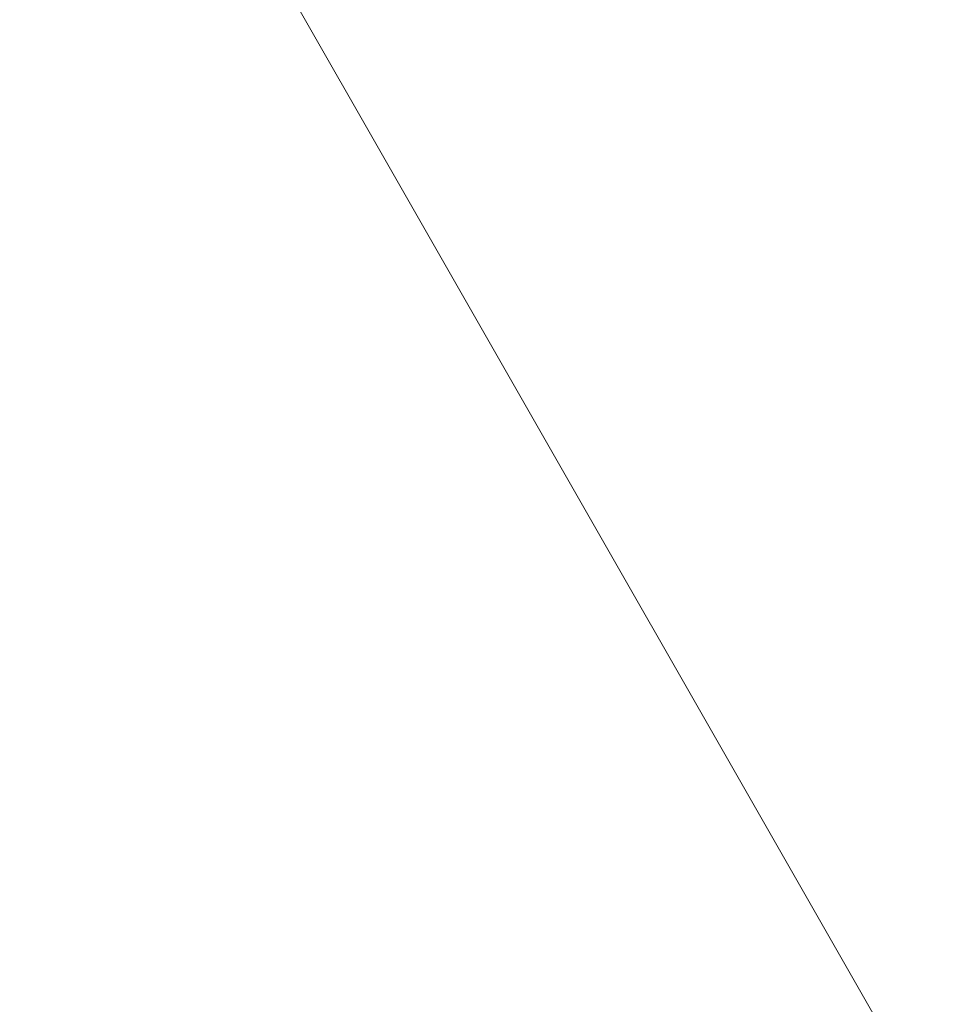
# Model space of a CAD drawing. Header units: inches. Extents: x 361 to 802, y -362 to 528.
# Tile 46 of 256: x 524 to 550, y -197 to -169. Entities that reach past the tile are written whole.
import ezdxf

# ---------------------------------------------------------------- set-up
doc = ezdxf.new("R2010")
doc.units = ezdxf.units.IN
doc.header["$MEASUREMENT"] = 0
doc.layers.add('S-STRS', color=31, linetype='Continuous', lineweight=9)

# ---------------------------------------------------------------- blocks, each defined once
blk = doc.blocks.new('ST-VDC-01_ARCH_REF_v001_rvt_rvt-1-3D - Electrical Coordination')
at = {"layer": 'S-STRS', "color": 251}
mesh = blk.add_polyface(dxfattribs=at)
corners = [(507.604, -147.501, 164.645), (519.604, -147.501, 164.645), (519.604, -135.538, 164.645), (563.604, -135.538, 164.645), (563.604, -224.501, 164.645), (463.604, -224.501, 164.645), (463.604, -124.501, 164.645), (463.604, -123.211, 164.645), (507.604, -123.211, 164.645), (507.604, -124.501, 164.645)]
mesh.append_faces([[corners[k] for k in face] for face in [(0, 5, 6, 9)]], dxfattribs={"vtx0": -1, "vtx2": -1, "color": 251})
mesh.append_faces([[corners[k] for k in face] for face in [(0, 1, 4, 5)]], dxfattribs={"vtx1": -1, "vtx3": -1, "color": 251})
mesh.append_faces([[corners[k] for k in face] for face in [(6, 7, 8, 9), (1, 2, 3, 4)]], dxfattribs={"vtx3": -1, "color": 251})
mesh = blk.add_polyface(dxfattribs=at)
corners = [(519.604, -135.501, 164.895), (519.604, -147.501, 164.895), (507.604, -147.501, 164.895), (507.604, -124.501, 164.895), (507.604, -123.248, 164.895), (463.604, -123.248, 164.895), (463.604, -124.501, 164.895), (463.604, -224.501, 164.895), (563.604, -224.501, 164.895), (563.604, -135.501, 164.895)]
mesh.append_faces([[corners[k] for k in face] for face in [(7, 1, 2)]], dxfattribs={"vtx0": -1, "vtx2": -1, "color": 251})
mesh.append_faces([[corners[k] for k in face] for face in [(1, 7, 8, 9)]], dxfattribs={"vtx0": -1, "vtx3": -1, "color": 251})
mesh.append_faces([[corners[k] for k in face] for face in [(6, 7, 2, 3)]], dxfattribs={"vtx1": -1, "vtx3": -1, "color": 251})
mesh.append_faces([[corners[k] for k in face] for face in [(9, 0, 1), (4, 5, 6, 3)]], dxfattribs={"vtx2": -1, "color": 251})

msp = doc.modelspace()

# ---------------------------------------------------------------- block references
at = {"color": 251, "lineweight": 9}
msp.add_blockref('ST-VDC-01_ARCH_REF_v001_rvt_rvt-1-3D - Electrical Coordination', (0, 0), dxfattribs=at)

doc.saveas('drawing.dxf')
